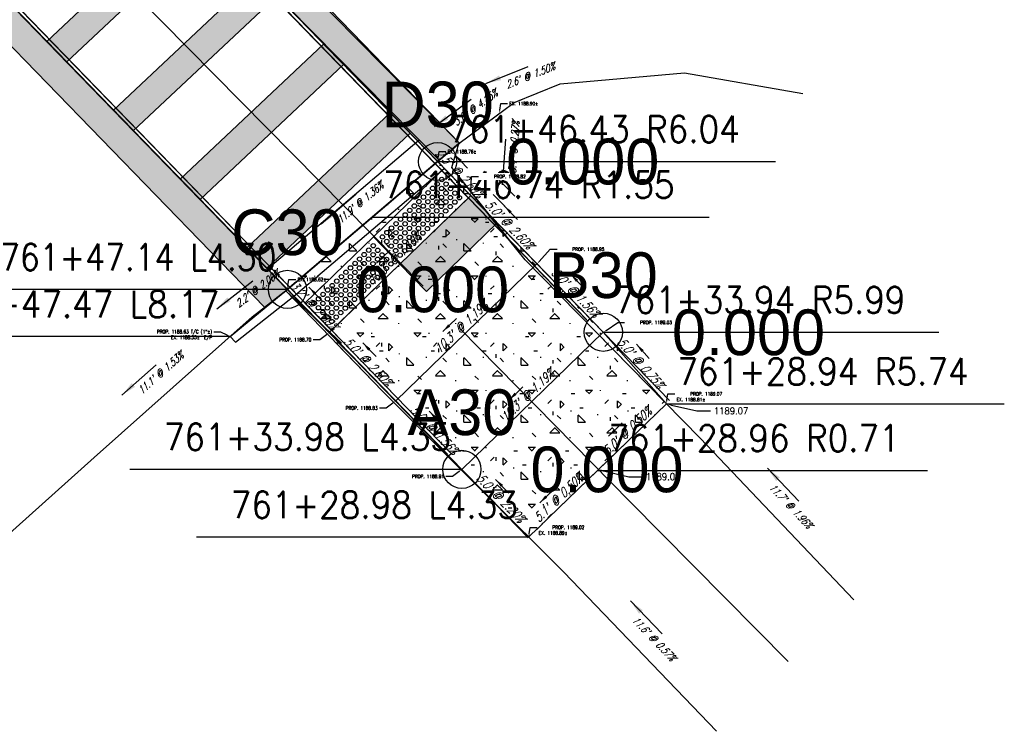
# Model space of a CAD drawing. Extents: x 167754 to 212748, y 396132 to 454338.
# Tile 124 of 150: x 167827 to 167878, y 435569 to 435606. Entities that reach past the tile are written whole.
import ezdxf
from ezdxf import colors
from ezdxf.entities.mleader import LeaderData, LeaderLine
from ezdxf.enums import TextEntityAlignment as Align
from ezdxf.math import Vec2, Vec3

# ---------------------------------------------------------------- set-up
doc = ezdxf.new("R2010")
doc.units = 0
doc.header["$MEASUREMENT"] = 0
doc.layers.get('0').update_dxf_attribs({"linetype": 'CONTINUOUS'})
for name, color, linetype, plot in [('0_3DP_MAT', 181, 'CONTINUOUS', False), ('0_EX. 3DP', 31, 'CONTINUOUS', False), ('0_QUANTITIES_PAVEMENT REMOVED', 130, 'CONTINUOUS', False), ('SC_SCRATCH-4', 4, 'CONTINUOUS', False), ('SC_SCRATCH-5', 5, 'CONTINUOUS', False)]:
    doc.layers.add(name, color=color, linetype=linetype, plot=plot)
for name, color, linetype in [('0_JLD_PR_3DP', 40, 'CONTINUOUS'), ('0_PNTS', 1, 'CONTINUOUS'), ('PM_P_CROSSWALK', 7, 'CONTINUOUS'), ('PM_P_STOP_LINE', 7, 'CONTINUOUS'), ('PNTDESC', 3, 'CONTINUOUS'), ('PNTELEV', 5, 'CONTINUOUS'), ('PNTNO', 7, 'CONTINUOUS'), ('PV_P_CURB', 3, 'CONTINUOUS'), ('PV_P_CURB_RAMP', 3, 'CONTINUOUS'), ('PV_P_CURB_RAMP_DOMES', 7, 'CONTINUOUS'), ('PV_P_CURB_RAMP_HATCH', 3, 'CONTINUOUS'), ('PV_P_GRADE_BREAKS', 3, 'CONTINUOUS'), ('SC_SCRATCH-6', 6, 'CONTINUOUS')]:
    doc.layers.add(name, color=color, linetype=linetype)
doc.styles.add('PTXT', font='TXT')
doc.styles.add('romans', font='romans.shx', dxfattribs={"width": 0.75, "oblique": 22.5})
doc.styles.get("Standard").update_dxf_attribs({"font": 'romans.shx', "width": 0.9})
doc.dimstyles.new('4P', dxfattribs={"dimscale": 4, "dimtxt": 0.14, "dimasz": 0.14, "dimexe": 0.05, "dimexo": 0.05, "dimgap": 0.05, "dimtad": 1, "dimzin": 0, "dimdsep": 46, "dimtxsty": 'romans', "dimcen": 0, "dimdle": 0.1, "dimclrd": 1, "dimclre": 1, "dimclrt": 7, "dimaunit": 1, "dimadec": 4, "dimazin": 0, "dimtfac": 1, "dimtmove": 0, "dimatfit": 2, "dimfxl": 1, "dimtvp": 1, "dimtolj": 1, "dimtzin": 0, "dimarcsym": 0})

# ---------------------------------------------------------------- blocks, each defined once
blk = doc.blocks.new('DOMES_5FT')
for p, q in [((-0.07, 2.499), (-2.069, 2.443)), ((-2.069, 2.443), (-1.929, -2.555)), ((0.07, -2.499), (-0.07, 2.499)), ((-1.929, -2.555), (0.07, -2.499))]:
    blk.add_line(p, q)
for centre in [(-1.725, 2.12), (-1.392, 2.13), (-1.059, 2.139), (-0.727, 2.148), (-0.394, 2.158), (-1.716, 1.788), (-1.706, 1.453), (-1.383, 1.797), (-1.374, 1.462), (-1.05, 1.806), (-1.041, 1.471), (-0.717, 1.816), (-0.708, 1.481), (-0.384, 1.825), (-0.375, 1.49), (-1.697, 1.12), (-1.364, 1.129), (-1.031, 1.138), (-0.698, 1.148), (-0.366, 1.157), (-1.688, 0.787), (-1.678, 0.454), (-1.355, 0.796), (-1.346, 0.463), (-1.022, 0.806), (-1.013, 0.473), (-0.689, 0.815), (-0.68, 0.482), (-0.356, 0.824), (-0.347, 0.491), (-1.669, 0.121), (-1.336, 0.131), (-1.003, 0.14), (-0.67, 0.149), (-0.338, 0.159), (-1.66, -0.212), (-1.65, -0.547), (-1.327, -0.202), (-1.317, -0.537), (-0.994, -0.193), (-0.985, -0.528), (-0.661, -0.184), (-0.652, -0.518), (-0.328, -0.174), (-0.319, -0.509), (-1.641, -0.881), (-1.308, -0.872), (-0.975, -0.863), (-0.642, -0.853), (-0.309, -0.844), (-1.632, -1.214), (-1.622, -1.547), (-1.299, -1.205), (-1.289, -1.538), (-0.966, -1.196), (-0.956, -1.528), (-0.633, -1.186), (-0.624, -1.519), (-0.3, -1.177), (-0.291, -1.51), (-1.613, -1.88), (-1.28, -1.871), (-0.947, -1.861), (-0.614, -1.852), (-0.281, -1.843), (-0.272, -2.175), (-1.604, -2.213), (-1.271, -2.204), (-0.938, -2.194), (-0.605, -2.185)]:
    blk.add_circle(centre, 0.115)
blk = doc.blocks.new('SPT4')
at = {"color": 0, "linetype": 'Continuous'}
blk.add_circle((0, 0), 0.5, dxfattribs=at)
blk = doc.blocks.new('SRVPNO1')
at = {"layer": 'PNTDESC', "style": 'PTXT'}
blk.add_attdef('DESC2', text='', height=1, dxfattribs=at).set_placement((0, -1.75), align=Align.CENTER)
at = {"layer": 'PNTELEV', "style": 'PTXT'}
blk.add_attdef('ELEV2', (1.5, -0.5), '', height=1, dxfattribs=at)
at = {"layer": 'PNTNO', "style": 'PTXT'}
blk.add_attdef('PT#', text='', height=1, dxfattribs=at).set_placement((0, 0.75), align=Align.CENTER)

msp = doc.modelspace()

# ---------------------------------------------------------------- hatches: boundary and pattern name
at = {"layer": 'PM_P_CROSSWALK', "transparency": 33554495}
h = msp.add_hatch(color=256, dxfattribs=at)
h.dxf.hatch_style = 1
h.paths.add_polyline_path([(167828.11, 435604.988), (167829.154, 435603.911), (167836.682, 435611.002), (167835.637, 435612.079)])
h = msp.add_hatch(color=256, dxfattribs=at)
h.dxf.hatch_style = 1
h.paths.add_polyline_path([(167831.61, 435601.378), (167832.654, 435600.301), (167840.182, 435607.391), (167839.138, 435608.468)])
h = msp.add_hatch(color=256, dxfattribs=at)
h.dxf.hatch_style = 1
h.paths.add_polyline_path([(167835.111, 435597.768), (167836.155, 435596.691), (167843.683, 435603.781), (167842.639, 435604.858)])
h = msp.add_hatch(color=256, dxfattribs=at)
h.dxf.hatch_style = 1
h.paths.add_polyline_path([(167838.611, 435594.158), (167839.656, 435593.081), (167847.184, 435600.171), (167846.139, 435601.248)])
at = {"layer": 'PM_P_STOP_LINE', "transparency": 33554495}
h = msp.add_hatch(color=256, dxfattribs=at)
h.dxf.hatch_style = 1
h.paths.add_polyline_path([(167846.644, 435593.301), (167850.356, 435596.9), (167851.745, 435595.461), (167848.036, 435591.865)])

# ---------------------------------------------------------------- linework, layer by layer
at = {"layer": '0_3DP_MAT'}
msp.add_lwpolyline([(167817.841, 435632.026), (167849.774, 435599.655)], dxfattribs=at)
at = {"layer": '0_3DP_MAT', "color": 211}
msp.add_lwpolyline([(167839.688, 435593.048), (167847.65, 435599.829)], dxfattribs=at)
at = {"layer": '0_3DP_MAT', "elevation": 1186.644}
for points in [[(167851.618, 435597.948), (167852.676, 435596.876)], [(167851.545, 435596.954), (167852.142, 435596.35)], [(167843.443, 435589.148), (167844.133, 435588.449)]]:
    msp.add_lwpolyline(points, dxfattribs=at)
at = {"layer": '0_3DP_MAT'}
msp.add_polyline3d([(167853.191, 435594.041, 1188.925), (167853.191, 435594.041, 1188.925)], dxfattribs=at)
at = {"layer": '0_EX. 3DP'}
msp.add_polyline3d([(167855.058, 435602.763, 1188.977), (167861.574, 435603.347, 1189.032), (167867.784, 435602.262, 1189.166)], dxfattribs=at)
at = {"layer": 'PM_P_CROSSWALK'}
for points in [[(167828.11, 435604.988), (167829.154, 435603.911), (167836.682, 435611.002), (167835.637, 435612.079)], [(167831.61, 435601.378), (167832.654, 435600.301), (167840.182, 435607.391), (167839.138, 435608.468)], [(167835.111, 435597.768), (167836.155, 435596.691), (167843.683, 435603.781), (167842.639, 435604.858)], [(167838.611, 435594.158), (167839.656, 435593.081), (167847.184, 435600.171), (167846.139, 435601.248)]]:
    msp.add_lwpolyline(points, close=True, dxfattribs=at)
at = {"layer": 'PM_P_STOP_LINE'}
msp.add_lwpolyline([(167846.644, 435593.301), (167850.356, 435596.9), (167851.745, 435595.461), (167848.036, 435591.865)], close=True, dxfattribs=at)

# ---------------------------------------------------------------- block references
at = {"layer": 'PV_P_CURB_RAMP_DOMES', "rotation": 312.5085466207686}
msp.add_blockref('DOMES_5FT', (167848.439, 435595.041), dxfattribs=at)

# ---------------------------------------------------------------- texts
at = {"layer": '0_3DP_MAT', "style": 'romans', "oblique": 22.5, "width": 0.75}
for s, rotation, p in [("2.6' @ 1.50%", 21.8505, (167853.553, 435603.022)), ("5.4' @ 0.27%", 85.7934, (167852.828, 435599.431, -1185.16)), ("11.9' @ 1.36%", 40.422, (167844.678, 435596.379)), ("2.2' @ 2.00%", 37.8437, (167839.28, 435591.846)), ("11.1' @ 1.53%", 41.7018, (167834.212, 435587.435))]:
    msp.add_text(s, height=0.4, rotation=rotation, dxfattribs=at).set_placement(p, align=Align.CENTER)
at = {"layer": '0_3DP_MAT', "color": 211, "style": 'romans', "oblique": 22.5, "width": 0.75}
for s, rotation, p in [("5.0' @ 2.60%", 314.1172, (167852.211, 435595.216)), ("5.0' @ 2.60%", 314.1172, (167852.211, 435595.216)), ("5.0' @ 2.60%", 314.1172, (167852.211, 435595.216)), ("10.3' @ 1.19%", 44.1172, (167846.533, 435593.416)), ("5.0' @ 1.56%", 314.1172, (167855.691, 435591.627)), ("5.0' @ 1.56%", 314.1172, (167855.691, 435591.627)), ("5.0' @ 1.56%", 314.1172, (167855.691, 435591.627)), ("10.3' @ 1.19%", 44.1172, (167850.013, 435589.826)), ("5.0' @ 2.60%", 314.1172, (167844.787, 435588.018)), ("10.3' @ 1.19%", 44.1172, (167853.494, 435586.236)), ("5.0' @ 1.56%", 314.1172, (167848.268, 435584.429)), ("5.0' @ 0.50%", 44.1172, (167858.733, 435584.352)), ("5.0' @ 2.20%", 314.5207, (167851.761, 435580.852)), ("5.1' @ 0.50%", 44.1172, (167855.119, 435580.848))]:
    msp.add_text(s, height=0.48, rotation=rotation, dxfattribs=at).set_placement(p, align=Align.CENTER)
at = {"layer": '0_EX. 3DP', "style": 'romans', "oblique": 22.5, "width": 0.75}
for s, rotation, p in [("11.7' @ 1.96%", 313.5362, (167867.008, 435580.466)), ("11.6' @ 0.57%", 313.828, (167859.826, 435573.496))]:
    msp.add_text(s, height=0.4, rotation=rotation, dxfattribs=at).set_placement(p, align=Align.CENTER)
at = {"layer": 'SC_SCRATCH-6', "width": 0.9}
for s, p in [('761+46.74 R1.55', (167845.767, 435597.47)), ('761+33.94 R5.99', (167857.887, 435591.42)), ('761+28.94 R5.74', (167861.197, 435587.666))]:
    msp.add_text(s, height=1.4, dxfattribs=at).set_placement(p, align=Align.MIDDLE_LEFT)
for s, p in [('761+47.14 L4.30', (167840.164, 435593.669)), ('761+47.47 L8.17', (167837.165, 435591.202))]:
    msp.add_text(s, height=1.4, dxfattribs=at).set_placement(p, align=Align.MIDDLE_RIGHT)

# ---------------------------------------------------------------- leaders
at = {"layer": '0_3DP_MAT'}
for points in [[(167851.151, 435602.787), (167853.378, 435603.68)], [(167848.462, 435600.528), (167850.389, 435601.959)], [(167852.024, 435597.467, -1185.16), (167852.2, 435599.86, -1185.16)], [(167842.503, 435595.414), (167844.33, 435596.971)], [(167837.035, 435590.959), (167838.93, 435592.431)], [(167832.059, 435586.422), (167833.851, 435588.019)]]:
    msp.add_leader(points, dimstyle='4P', override={"dimscale": 20, "dimtxt": 0.12, "dimasz": 0.04, "dimdec": 2}, dxfattribs=at)
at = {"layer": '0_3DP_MAT', "color": 211}
for points in [[(167852.121, 435596.359), (167852.818, 435595.641)], [(167852.121, 435596.359), (167852.818, 435595.641)], [(167852.121, 435596.359), (167852.818, 435595.641)], [(167845.408, 435593.344), (167846.125, 435594.04)], [(167855.602, 435592.769), (167856.298, 435592.051)], [(167855.602, 435592.769), (167856.298, 435592.051)], [(167855.602, 435592.769), (167856.298, 435592.051)], [(167848.888, 435589.754), (167849.606, 435590.45)], [(167844.698, 435589.161), (167845.394, 435588.443)], [(167859.057, 435589.095), (167859.718, 435588.345)], [(167852.369, 435586.164), (167853.087, 435586.86)], [(167848.179, 435585.571), (167848.875, 435584.854)], [(167857.591, 435584.263), (167858.308, 435584.959)], [(167851.663, 435581.994), (167852.364, 435581.281)], [(167853.977, 435580.759), (167854.695, 435581.455)]]:
    msp.add_leader(points, dimstyle='4P', override={"dimscale": 20, "dimtxt": 0.12, "dimasz": 0.024, "dimdec": 2}, dxfattribs=at)
at = {"layer": '0_3DP_MAT'}
ml = msp.add_multileader_mtext('Standard', dxfattribs=at)
ml.set_content('EX. 1188.90±', color=256)
ml.set_leader_properties()
ml.build(insert=Vec2(0, 0))
ml.multileader.update_dxf_attribs({"dogleg_length": 0.36, "arrow_head_size": 0.18})
ctx = ml.context
ctx.base_point, ctx.char_height, ctx.arrow_head_size, ctx.landing_gap_size, ctx.plane_origin = Vec3(167852.297, 435601.732, -3.555), 0.18, 0.18, 0.09, Vec3(167835.653, 435610.997, -3.555)
notes = []
notes.append((ctx, [(0, (1, 1, 0), (167851.937, 435601.732, -3.555), (1, 0), 0.36, [(0, [(167851.858, 435601.212, -3.555)], 0, [])])]))
ctx.mtext.insert, ctx.mtext.flow_direction = Vec3(167852.387, 435601.822, -3.555), 5
ctx.mtext.has_bg_fill, ctx.mtext.bg_color, ctx.mtext.bg_scale_factor, ctx.mtext.bg_transparency, ctx.mtext.use_window_bg_color = 1, -1027028792, 1.5, 0, 1
ml = msp.add_multileader_mtext('Standard', dxfattribs=at)
ml.set_content('^IPROP. 1189.07\\PEX. 1188.81±', color=256)
ml.set_leader_properties()
ml.build(insert=Vec2(0, 0))
ml.multileader.update_dxf_attribs({"dogleg_length": 0.36, "arrow_head_size": 0.18})
ctx = ml.context
ctx.base_point, ctx.char_height, ctx.arrow_head_size, ctx.landing_gap_size, ctx.plane_origin = Vec3(167861.066, 435586.486), 0.18, 0.18, 0.09, Vec3(167844.422, 435595.752)
notes.append((ctx, [(0, (1, 1, 0), (167860.706, 435586.486), (1, 0), 0.36, [(0, [(167860.627, 435585.966)], 0, [])])]))
ctx.mtext.insert, ctx.mtext.flow_direction = Vec3(167861.156, 435586.576), 5
ctx.mtext.has_bg_fill, ctx.mtext.bg_color, ctx.mtext.bg_scale_factor, ctx.mtext.bg_transparency, ctx.mtext.use_window_bg_color = 1, -1027028792, 1.5, 0, 1
at = {"layer": '0_EX. 3DP'}
for points in [[(167865.927, 435582.586), (167867.58, 435580.846)], [(167858.734, 435575.611), (167860.396, 435573.879)]]:
    msp.add_leader(points, dimstyle='4P', override={"dimscale": 20, "dimtxt": 0.12, "dimasz": 0.04, "dimdec": 2}, dxfattribs=at)
at = {"layer": 'SC_SCRATCH-5'}
ml = msp.add_multileader_mtext('Standard', dxfattribs=at)
ml.set_content('1189.05', color=256)
ml.set_leader_properties()
ml.build(insert=Vec2(0, 0))
ml.multileader.update_dxf_attribs({"text_right_attachment_type": 6, "dogleg_length": 0.36, "arrow_head_size": 0.28, "scale": 2})
ctx = ml.context
ctx.base_point, ctx.scale, ctx.char_height, ctx.arrow_head_size, ctx.landing_gap_size, ctx.plane_origin = Vec3(167859.374, 435582.136, 1189.046), 2, 0.36, 0.28, 0.18, Vec3(167857.062, 435582.509, 1189.046)
ctx.right_attachment = 6
notes.append((ctx, [(0, (1, 1, 0), (167858.654, 435582.136, 1189.046), (1, 0), 0.72, [(0, [(167857.062, 435582.509, 1189.046)], 0, [])])]))
ctx.mtext.insert, ctx.mtext.flow_direction = Vec3(167859.554, 435582.316, 1189.046), 5
at = {"layer": 'SC_SCRATCH-6', "has_arrowhead": 0}
for points in [[(167845.197, 435595.77), (167845.207, 435595.77), (167862.867, 435595.77)], [(167857.013, 435582.462), (167857.023, 435582.462), (167874.323, 435582.462)]]:
    msp.add_leader(points, dimstyle='4P', override={"dimscale": 20, "dimasz": 0.1}, dxfattribs=at)
for ctx, leaders in notes:
    for number, flags, end, landing, length, lines in leaders:
        leader = LeaderData()
        leader.index, (leader.has_last_leader_line, leader.has_dogleg_vector, leader.attachment_direction) = number, flags
        leader.last_leader_point, leader.dogleg_vector, leader.dogleg_length = Vec3(end), Vec3(landing), length
        for number, points, colour, breaks in lines:
            line = LeaderLine()
            line.index, line.vertices, line.color, line.breaks = number, Vec3.list(points), colors.encode_raw_color(colour), breaks
            leader.lines.append(line)
        ctx.leaders.append(leader)

# ---------------------------------------------------------------- next in the draw order: linework, layer by layer
at = {"layer": '0_EX. 3DP'}
for points in [[(167819.499, 435573.182, 1188.239), (167830.606, 435583.15, 1188.407), (167838.883, 435590.525, 1188.577), (167840.658, 435591.904, 1188.622), (167849.736, 435599.636, 1188.784), (167852.644, 435601.795, 1188.938), (167855.058, 435602.763, 1188.977)], [(167870.461, 435575.671, 1189.089), (167862.396, 435584.159, 1188.859), (167853.22, 435593.534, 1188.613), (167849.359, 435598.371, 1188.715)]]:
    msp.add_polyline3d(points, dxfattribs=at)
at = {"layer": '0_JLD_PR_3DP'}
msp.add_polyline3d([(167857.062, 435582.509, 1189.046), (167860.627, 435585.966, 1189.07)], dxfattribs=at)

# ---------------------------------------------------------------- next in the draw order: texts
at = {"layer": '0_3DP_MAT', "style": 'romans', "oblique": 22.5, "width": 0.75}
msp.add_text("3.6' @ 4.25%", height=0.4, rotation=36.5915, dxfattribs=at).set_placement((167850.713, 435601.358), align=Align.CENTER)
at = {"layer": 'SC_SCRATCH-6', "width": 0.9}
for s, p in [('761+46.43 R6.04', (167849.192, 435600.387)), ('761+28.96 R0.71', (167857.583, 435584.162))]:
    msp.add_text(s, height=1.4, dxfattribs=at).set_placement(p, align=Align.MIDDLE_LEFT)

# ---------------------------------------------------------------- next in the draw order: leaders
at = {"layer": 'SC_SCRATCH-5'}
ml = msp.add_multileader_mtext('Standard', dxfattribs=at)
ml.set_content('1189.07', color=256)
ml.set_leader_properties()
ml.build(insert=Vec2(0, 0))
ml.multileader.update_dxf_attribs({"text_right_attachment_type": 6, "dogleg_length": 0.36, "arrow_head_size": 0.28, "scale": 2})
ctx = ml.context
ctx.base_point, ctx.scale, ctx.char_height, ctx.arrow_head_size, ctx.landing_gap_size, ctx.plane_origin = Vec3(167862.939, 435585.593, 1188.94), 2, 0.36, 0.28, 0.18, Vec3(167860.627, 435585.966, 1188.94)
ctx.right_attachment = 6
notes = []
notes.append((ctx, [(0, (1, 1, 0), (167862.219, 435585.593, 1188.94), (1, 0), 0.72, [(0, [(167860.627, 435585.966, 1188.94)], 0, [])])]))
ctx.mtext.insert, ctx.mtext.flow_direction = Vec3(167863.119, 435585.773, 1188.94), 5
at = {"layer": 'SC_SCRATCH-6', "has_arrowhead": 0}
msp.add_leader([(167860.627, 435585.966), (167860.637, 435585.966), (167878.357, 435585.966)], dimstyle='4P', override={"dimscale": 20, "dimasz": 0.1}, dxfattribs=at)
for ctx, leaders in notes:
    for number, flags, end, landing, length, lines in leaders:
        leader = LeaderData()
        leader.index, (leader.has_last_leader_line, leader.has_dogleg_vector, leader.attachment_direction) = number, flags
        leader.last_leader_point, leader.dogleg_vector, leader.dogleg_length = Vec3(end), Vec3(landing), length
        for number, points, colour, breaks in lines:
            line = LeaderLine()
            line.index, line.vertices, line.color, line.breaks = number, Vec3.list(points), colors.encode_raw_color(colour), breaks
            leader.lines.append(line)
        ctx.leaders.append(leader)

# ---------------------------------------------------------------- next in the draw order: leaders
at = {"layer": '0_3DP_MAT'}
ml = msp.add_multileader_mtext('Standard', dxfattribs=at)
ml.set_content('EX. 1188.76±', color=256)
ml.set_leader_properties()
ml.build(insert=Vec2(0, 0))
ml.multileader.update_dxf_attribs({"dogleg_length": 0.36, "arrow_head_size": 0.18})
ctx = ml.context
ctx.base_point, ctx.char_height, ctx.arrow_head_size, ctx.landing_gap_size, ctx.plane_origin = Vec3(167849.061, 435599.208, 1185.16), 0.18, 0.18, 0.09, Vec3(167832.417, 435608.473, 1185.16)
notes = []
notes.append((ctx, [(0, (1, 1, 0), (167848.701, 435599.208, 1185.16), (1, 0), 0.36, [(0, [(167848.622, 435598.687, 1185.16)], 0, [])])]))
ctx.mtext.insert, ctx.mtext.flow_direction = Vec3(167849.151, 435599.298, 1185.16), 5
ctx.mtext.has_bg_fill, ctx.mtext.bg_color, ctx.mtext.bg_scale_factor, ctx.mtext.bg_transparency, ctx.mtext.use_window_bg_color = 1, -1027028792, 1.5, 0, 1
ml = msp.add_multileader_mtext('Standard', dxfattribs=at)
ml.set_content('EX. 1188.62±', color=256)
ml.set_leader_properties()
ml.build(insert=Vec2(0, 0))
ml.multileader.update_dxf_attribs({"dogleg_length": 0.36, "arrow_head_size": 0.18})
ctx = ml.context
ctx.base_point, ctx.char_height, ctx.arrow_head_size, ctx.landing_gap_size, ctx.plane_origin = Vec3(167841.18, 435592.495, 2377.338), 0.18, 0.18, 0.09, Vec3(167824.536, 435601.76, 2377.338)
notes.append((ctx, [(0, (1, 1, 0), (167840.82, 435592.495, 2377.338), (1, 0), 0.36, [(0, [(167840.741, 435591.975, 2377.338)], 0, [])])]))
ctx.mtext.insert, ctx.mtext.flow_direction = Vec3(167841.27, 435592.585, 2377.338), 5
ctx.mtext.has_bg_fill, ctx.mtext.bg_color, ctx.mtext.bg_scale_factor, ctx.mtext.bg_transparency, ctx.mtext.use_window_bg_color = 1, -1027028792, 1.5, 0, 1
ml = msp.add_multileader_mtext('Standard', dxfattribs=at)
ml.set_content('^IPROP. 1188.63 T/C (1"±)\\PEX. 1188.55±  E/P', color=256)
ml.set_leader_properties()
ml.build(insert=Vec2(0, 0))
ml.multileader.update_dxf_attribs({"dogleg_length": 0.36, "arrow_head_size": 0.18})
ctx = ml.context
ctx.base_point, ctx.char_height, ctx.arrow_head_size, ctx.landing_gap_size, ctx.plane_origin = Vec3(167833.408, 435589.724), 0.18, 0.18, 0.09, Vec3(167821.529, 435599.287)
ctx.text_align_type = 2
notes.append((ctx, [(1, (1, 1, 0), (167837.242, 435589.724), (-1, 0), 0.36, [(0, [(167837.735, 435589.502)], 0, [])])]))
ctx.mtext.insert, ctx.mtext.alignment, ctx.mtext.flow_direction = Vec3(167836.792, 435589.844), 3, 5
ctx.mtext.has_bg_fill, ctx.mtext.bg_color, ctx.mtext.bg_scale_factor, ctx.mtext.bg_transparency, ctx.mtext.use_window_bg_color = 1, -1027028792, 1.5, 0, 1
for ctx, leaders in notes:
    for number, flags, end, landing, length, lines in leaders:
        leader = LeaderData()
        leader.index, (leader.has_last_leader_line, leader.has_dogleg_vector, leader.attachment_direction) = number, flags
        leader.last_leader_point, leader.dogleg_vector, leader.dogleg_length = Vec3(end), Vec3(landing), length
        for number, points, colour, breaks in lines:
            line = LeaderLine()
            line.index, line.vertices, line.color, line.breaks = number, Vec3.list(points), colors.encode_raw_color(colour), breaks
            leader.lines.append(line)
        ctx.leaders.append(leader)

# ---------------------------------------------------------------- next in the draw order: hatches: boundary and pattern name
at = {"layer": 'PM_P_CROSSWALK', "transparency": 33554495}
h = msp.add_hatch(color=256, dxfattribs=at)
h.dxf.hatch_style = 1
h.paths.add_polyline_path([(167848.622, 435598.687), (167849.768, 435599.66), (167818.157, 435632.261), (167817.088, 435631.208)])
h = msp.add_hatch(color=256, dxfattribs=at)
h.dxf.hatch_style = 1
h.paths.add_polyline_path([(167808.155, 435623.413), (167839.543, 435591.04), (167840.734, 435591.969), (167809.287, 435624.4)])

# ---------------------------------------------------------------- next in the draw order: linework, layer by layer
at = {"layer": '0_3DP_MAT', "elevation": 1186.644}
for points in [[(167808.146, 435632.405), (167847.87, 435592.136)], [(167816.857, 435631.05), (167848.709, 435598.761)]]:
    msp.add_lwpolyline(points, dxfattribs=at)
at = {"layer": '0_3DP_MAT', "color": 211}
msp.add_lwpolyline([(167840.734, 435591.969), (167848.622, 435598.687)], dxfattribs=at)
at = {"layer": '0_3DP_MAT'}
msp.add_lwpolyline([(167838.009, 435589.194), (167837.735, 435589.502)], dxfattribs=at)
at = {"layer": '0_3DP_MAT', "color": 211}
msp.add_polyline3d([(167848.622, 435598.687, 1188.76), (167850.356, 435596.9, 1188.825)], dxfattribs=at)
at = {"layer": '0_EX. 3DP'}
msp.add_polyline3d([(167840.658, 435591.904, 1188.622), (167845.727, 435586.621, 1188.676), (167855.239, 435577.12, 1188.939), (167863.259, 435568.765, 1189.005)], dxfattribs=at)
at = {"layer": '0_PNTS'}
for p in [(167848.622, 435598.687), (167840.741, 435591.975)]:
    msp.add_point(p, dxfattribs=at)
at = {"layer": 'PM_P_CROSSWALK'}
for points in [[(167848.622, 435598.687), (167849.768, 435599.66), (167818.157, 435632.261), (167817.088, 435631.208), (167848.622, 435598.687)], [(167808.155, 435623.413), (167839.543, 435591.04), (167840.734, 435591.969), (167809.287, 435624.4), (167808.155, 435623.413)]]:
    msp.add_lwpolyline(points, dxfattribs=at)
at = {"layer": 'PV_P_CURB'}
msp.add_lwpolyline([(167838.009, 435589.194), (167837.735, 435589.502)], dxfattribs=at)
at = {"layer": 'PV_P_CURB_RAMP', "elevation": 1188.62}
msp.add_lwpolyline([(167841.168, 435591.682), (167848.971, 435598.328)], dxfattribs=at)

# ---------------------------------------------------------------- next in the draw order: block references
at = {"layer": '0_PNTS', "xscale": 2, "yscale": 2, "zscale": 2}
for p in [(167848.622, 435598.687), (167840.741, 435591.975)]:
    msp.add_blockref('SPT4', p, dxfattribs=at)
at = {"layer": '0_PNTS', "xscale": 2.4, "yscale": 2.4, "zscale": 2.4}
msp.add_blockref('SRVPNO1', (167840.741, 435591.975), dxfattribs=at).add_auto_attribs({'PT#': 'C30', 'ELEV2': '0.000'})

# ---------------------------------------------------------------- next in the draw order: leaders
at = {"layer": '0_3DP_MAT', "color": 211}
for points in [[(167849.502, 435599.061), (167850.198, 435598.343)], [(167841.866, 435592.092), (167842.56, 435591.372)]]:
    msp.add_leader(points, dimstyle='4P', override={"dimscale": 20, "dimtxt": 0.12, "dimasz": 0.024, "dimdec": 2}, dxfattribs=at)
at = {"layer": 'SC_SCRATCH-6', "has_arrowhead": 0}
for points in [[(167848.622, 435598.687), (167848.632, 435598.687), (167866.352, 435598.687)], [(167840.734, 435591.969), (167840.724, 435591.969), (167823.304, 435591.969)], [(167837.735, 435589.502), (167837.725, 435589.502), (167820.305, 435589.502)]]:
    msp.add_leader(points, dimstyle='4P', override={"dimscale": 20, "dimasz": 0.1}, dxfattribs=at)

# ---------------------------------------------------------------- next in the draw order: leaders
at = {"layer": '0_3DP_MAT'}
ml = msp.add_multileader_mtext('Standard', dxfattribs=at)
ml.set_content('^IPROP. 1189.02\\PEX. 1188.89±', color=256)
ml.set_leader_properties()
ml.build(insert=Vec2(0, 0))
ml.multileader.update_dxf_attribs({"dogleg_length": 0.36, "arrow_head_size": 0.18})
ctx = ml.context
ctx.base_point, ctx.char_height, ctx.arrow_head_size, ctx.landing_gap_size, ctx.plane_origin = Vec3(167853.838, 435579.478), 0.18, 0.18, 0.09, Vec3(167837.194, 435588.743)
notes = []
notes.append((ctx, [(0, (1, 1, 0), (167853.478, 435579.478), (1, 0), 0.36, [(0, [(167853.399, 435578.957)], 0, [])])]))
ctx.mtext.insert, ctx.mtext.flow_direction = Vec3(167853.928, 435579.568), 5
ctx.mtext.has_bg_fill, ctx.mtext.bg_color, ctx.mtext.bg_scale_factor, ctx.mtext.bg_transparency, ctx.mtext.use_window_bg_color = 1, -1027028792, 1.5, 0, 1
for ctx, leaders in notes:
    for number, flags, end, landing, length, lines in leaders:
        leader = LeaderData()
        leader.index, (leader.has_last_leader_line, leader.has_dogleg_vector, leader.attachment_direction) = number, flags
        leader.last_leader_point, leader.dogleg_vector, leader.dogleg_length = Vec3(end), Vec3(landing), length
        for number, points, colour, breaks in lines:
            line = LeaderLine()
            line.index, line.vertices, line.color, line.breaks = number, Vec3.list(points), colors.encode_raw_color(colour), breaks
            leader.lines.append(line)
        ctx.leaders.append(leader)

# ---------------------------------------------------------------- next in the draw order: hatches: boundary and pattern name
at = {"layer": 'PV_P_CURB_RAMP_HATCH', "transparency": 33554495}
h = msp.add_hatch(dxfattribs=at)
h.set_pattern_fill('CONCRE', color=256, scale=3, pattern_type=2)
h.set_pattern_definition([(0, (0, 0), (3, 3), [0.375, -2.625]), (90, (0, 0), (-3, 3), [0.375, -2.625]), (135, (0.375, 0), (-2.999999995, 2e-16), [0.5303301, -3.7123107]), (0, (0.375, 1.6875), (3, 3), [0.375, -2.625]), (45, (0.5625, 1.5), (0, 2.999999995), [0.2651649, -3.9774756]), (135, (0.5625, 1.5), (-2.999999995, 2e-16), [0.2651649, -3.9774756]), (0, (1.5, 2.4375), (3, 3), [0.5303301, -2.4696699]), (45, (1.5, 2.4375), (0, 2.999999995), [0.375, -3.8676408]), (135, (2.0303, 2.4375), (-2.999999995, 2e-16), [0.375, -3.8676408]), (90, (2.0625, 0.75), (-3, 3), [0.375, -2.625]), (45, (2.0625, 0.75), (0, 2.999999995), [0.2651649, -3.9774756]), (135, (2.25, 0.9375), (-2.999999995, 2e-16), [0.2651649, -3.9774756]), (0, (0.375, 0.75), (3, 3), [0.1875, -2.5125]), (0, (2.625, 1.5), (3, 3), [0.1875, -2.5125]), (90, (1.6875, 1.875), (-3, 3), [0.1875, -2.5125]), (135, (2.0625, 0.1875), (-2.999999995, 2e-16), [0.2651649, -3.9774756]), (135, (0.75, 2.25), (-2.999999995, 2e-16), [0.2651649, -3.9774756]), (45, (1.4062, 0.9844), (0, 2.999999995), [0.2651649, -3.9774756]), (90, (1.0312, 0.375), (-3, 3), [0.046875, -2.953125]), (90, (1.172, 1.6406), (-3, 3), [0.046875, -2.953125]), (90, (2.578, 2.1562), (-3, 3), [0.046875, -2.953125]), (90, (2.625, 0.5625), (-3, 3), [0.046875, -2.953125])])
h.paths.add_polyline_path([(167848.622, 435598.687), (167840.733, 435591.97), (167849.894, 435582.522), (167853.399, 435578.957), (167860.627, 435585.966), (167857.317, 435589.72)])

# ---------------------------------------------------------------- next in the draw order: linework, layer by layer
at = {"layer": '0_EX. 3DP'}
msp.add_polyline3d([(167867.013, 435572.428, 1189.069), (167858.729, 435580.809, 1188.934), (167849.811, 435589.903, 1188.705)], dxfattribs=at)
at = {"layer": '0_JLD_PR_3DP'}
msp.add_polyline3d([(167853.399, 435578.957, 1189.02), (167857.062, 435582.509, 1189.046)], dxfattribs=at)
at = {"layer": 'PV_P_CURB_RAMP'}
msp.add_lwpolyline([(167848.622, 435598.687), (167840.733, 435591.97), (167849.894, 435582.522), (167853.399, 435578.957), (167860.627, 435585.966), (167857.317, 435589.72)], close=True, dxfattribs=at)

# ---------------------------------------------------------------- next in the draw order: leaders
at = {"layer": 'SC_SCRATCH-6', "has_arrowhead": 0}
msp.add_leader([(167853.399, 435578.957), (167853.389, 435578.958), (167835.969, 435578.958)], dimstyle='4P', override={"dimscale": 20, "dimasz": 0.1}, dxfattribs=at)

# ---------------------------------------------------------------- next in the draw order: leaders
at = {"layer": '0_3DP_MAT'}
ml = msp.add_multileader_mtext('Standard', dxfattribs=at)
ml.set_content('^IPROP. 1188.95', color=256)
ml.set_leader_properties()
ml.build(insert=Vec2(0, 0))
ml.multileader.update_dxf_attribs({"dogleg_length": 0.36, "arrow_head_size": 0.18})
ctx = ml.context
ctx.base_point, ctx.char_height, ctx.arrow_head_size, ctx.landing_gap_size, ctx.plane_origin = Vec3(167854.887, 435594.083, -0.21), 0.18, 0.18, 0.09, Vec3(167837.631, 435603.096, -0.21)
notes = []
notes.append((ctx, [(0, (1, 1, 0), (167854.527, 435594.083, -0.21), (1, 0), 0.36, [(0, [(167853.836, 435593.31, -0.21)], 0, [])])]))
ctx.mtext.insert, ctx.mtext.flow_direction = Vec3(167854.977, 435594.173, -0.21), 5
ctx.mtext.has_bg_fill, ctx.mtext.bg_color, ctx.mtext.bg_scale_factor, ctx.mtext.bg_transparency, ctx.mtext.use_window_bg_color = 1, -1027028792, 1.5, 0, 1
ml = msp.add_multileader_mtext('Standard', dxfattribs=at)
ml.set_content('^IPROP. 1189.03', color=256)
ml.set_leader_properties()
ml.build(insert=Vec2(0, 0))
ml.multileader.update_dxf_attribs({"dogleg_length": 0.36, "arrow_head_size": 0.18})
ctx = ml.context
ctx.base_point, ctx.char_height, ctx.arrow_head_size, ctx.landing_gap_size, ctx.plane_origin = Vec3(167858.436, 435590.238, 1188.412), 0.18, 0.18, 0.09, Vec3(167840.421, 435600.218, 1188.412)
notes.append((ctx, [(0, (1, 1, 0), (167858.076, 435590.238, 1188.412), (1, 0), 0.36, [(0, [(167857.317, 435589.72, 1188.412)], 0, [])])]))
ctx.mtext.insert, ctx.mtext.flow_direction = Vec3(167858.526, 435590.328, 1188.412), 5
ctx.mtext.has_bg_fill, ctx.mtext.bg_color, ctx.mtext.bg_scale_factor, ctx.mtext.bg_transparency, ctx.mtext.use_window_bg_color = 1, -1027028792, 1.5, 0, 1
ml = msp.add_multileader_mtext('Standard', dxfattribs=at)
ml.set_content('^IPROP. 1188.70', color=256)
ml.set_leader_properties()
ml.build(insert=Vec2(0, 0))
ml.multileader.update_dxf_attribs({"dogleg_length": 0.36, "arrow_head_size": 0.18})
ctx = ml.context
ctx.base_point, ctx.char_height, ctx.arrow_head_size, ctx.landing_gap_size, ctx.plane_origin = Vec3(167840.061, 435589.332, 1188.702), 0.18, 0.18, 0.09, Vec3(167826.727, 435599.487, 1188.702)
ctx.text_align_type = 2
notes.append((ctx, [(1, (1, 1, 0), (167842.444, 435589.332, 1188.702), (-1, 0), 0.36, [(0, [(167842.932, 435589.702, 1188.702)], 0, [])])]))
ctx.mtext.insert, ctx.mtext.alignment, ctx.mtext.flow_direction = Vec3(167841.994, 435589.422, 1188.702), 3, 5
ctx.mtext.has_bg_fill, ctx.mtext.bg_color, ctx.mtext.bg_scale_factor, ctx.mtext.bg_transparency, ctx.mtext.use_window_bg_color = 1, -1027028792, 1.5, 0, 1
ml = msp.add_multileader_mtext('Standard', dxfattribs=at)
ml.set_content('^IPROP. 1188.83', color=256)
ml.set_leader_properties()
ml.build(insert=Vec2(0, 0))
ml.multileader.update_dxf_attribs({"dogleg_length": 0.36, "arrow_head_size": 0.18})
ctx = ml.context
ctx.base_point, ctx.char_height, ctx.arrow_head_size, ctx.landing_gap_size, ctx.plane_origin = Vec3(167843.541, 435585.743), 0.18, 0.18, 0.09, Vec3(167830.208, 435595.898)
ctx.text_align_type = 2
notes.append((ctx, [(1, (1, 1, 0), (167845.925, 435585.743), (-1, 0), 0.36, [(0, [(167846.413, 435586.112)], 0, [])])]))
ctx.mtext.insert, ctx.mtext.alignment, ctx.mtext.flow_direction = Vec3(167845.475, 435585.833), 3, 5
ctx.mtext.has_bg_fill, ctx.mtext.bg_color, ctx.mtext.bg_scale_factor, ctx.mtext.bg_transparency, ctx.mtext.use_window_bg_color = 1, -1027028792, 1.5, 0, 1
ml = msp.add_multileader_mtext('Standard', dxfattribs=at)
ml.set_content('^IPROP. 1188.91', color=256)
ml.set_leader_properties()
ml.build(insert=Vec2(0, 0))
ml.multileader.update_dxf_attribs({"dogleg_length": 0.36, "arrow_head_size": 0.18})
ctx = ml.context
ctx.base_point, ctx.char_height, ctx.arrow_head_size, ctx.landing_gap_size, ctx.plane_origin = Vec3(167847.068, 435582.153), 0.18, 0.18, 0.09, Vec3(167833.688, 435592.308)
ctx.text_align_type = 2
notes.append((ctx, [(1, (1, 1, 0), (167849.406, 435582.153), (-1, 0), 0.36, [(0, [(167849.894, 435582.522)], 0, [])])]))
ctx.mtext.insert, ctx.mtext.alignment, ctx.mtext.flow_direction = Vec3(167848.956, 435582.243), 3, 5
ctx.mtext.has_bg_fill, ctx.mtext.bg_color, ctx.mtext.bg_scale_factor, ctx.mtext.bg_transparency, ctx.mtext.use_window_bg_color = 1, -1027028792, 1.5, 0, 1
for ctx, leaders in notes:
    for number, flags, end, landing, length, lines in leaders:
        leader = LeaderData()
        leader.index, (leader.has_last_leader_line, leader.has_dogleg_vector, leader.attachment_direction) = number, flags
        leader.last_leader_point, leader.dogleg_vector, leader.dogleg_length = Vec3(end), Vec3(landing), length
        for number, points, colour, breaks in lines:
            line = LeaderLine()
            line.index, line.vertices, line.color, line.breaks = number, Vec3.list(points), colors.encode_raw_color(colour), breaks
            leader.lines.append(line)
        ctx.leaders.append(leader)

# ---------------------------------------------------------------- next in the draw order: linework, layer by layer
at = {"layer": '0_3DP_MAT', "color": 211}
for points in [[(167842.932, 435589.702, 1188.702), (167850.356, 435596.9, 1188.825)], [(167850.356, 435596.9, 1188.825), (167853.836, 435593.31, 1188.955), (167857.317, 435589.72, 1189.033), (167860.627, 435585.966, 1189.07)], [(167846.413, 435586.112, 1188.832), (167853.836, 435593.31, 1188.955)], [(167840.741, 435591.975, 1188.62), (167842.932, 435589.702, 1188.702), (167846.413, 435586.112, 1188.832)], [(167849.894, 435582.522, 1188.91), (167857.317, 435589.72, 1189.033)], [(167846.413, 435586.112, 1188.832), (167849.894, 435582.522, 1188.91), (167853.399, 435578.957, 1189.02)]]:
    msp.add_polyline3d(points, dxfattribs=at)
at = {"layer": '0_PNTS'}
for p in [(167857.317, 435589.72), (167849.894, 435582.522)]:
    msp.add_point(p, dxfattribs=at)
at = {"layer": '0_QUANTITIES_PAVEMENT REMOVED'}
msp.add_lwpolyline([(167843.304, 435589.146), (167845.727, 435586.621), (167853.399, 435578.957), (167860.627, 435585.966), (167853.22, 435593.534), (167851.392, 435595.792), (167849.359, 435598.371), (167849.736, 435599.636), (167840.658, 435591.904), (167843.586, 435589.143)], close=True, dxfattribs=at)
at = {"layer": 'PV_P_CURB'}
msp.add_lwpolyline([(167838.009, 435589.194), (167841.168, 435591.682)], dxfattribs=at)
at = {"layer": 'PV_P_CURB_RAMP'}
msp.add_lwpolyline([(167837.735, 435589.502), (167840.823, 435592.044)], dxfattribs=at)
at = {"layer": 'PV_P_GRADE_BREAKS'}
msp.add_lwpolyline([(167853.836, 435593.31), (167846.413, 435586.112)], dxfattribs=at)
at = {"layer": 'PV_P_GRADE_BREAKS', "elevation": 1188.85}
msp.add_lwpolyline([(167849.894, 435582.522), (167857.317, 435589.72)], dxfattribs=at)
at = {"layer": 'SC_SCRATCH-4'}
for points in [[(167856.504, 435590.314), (167807.302, 435641.056)], [(167860.797, 435586.131), (167807.424, 435641.175)], [(167853.374, 435578.933), (167799.565, 435634.426)], [(167849.325, 435583.353), (167800.123, 435634.095)]]:
    msp.add_lwpolyline(points, dxfattribs=at)
at = {"layer": 'SC_SCRATCH-6'}
for points in [[(167806.887, 435641.521), (167856.438, 435590.394)], [(167807.009, 435641.639), (167856.56, 435590.512)], [(167799.584, 435634.443), (167849.135, 435583.316)], [(167799.706, 435634.561), (167849.257, 435583.434)]]:
    msp.add_lwpolyline(points, dxfattribs=at)

# ---------------------------------------------------------------- next in the draw order: block references
at = {"layer": '0_PNTS', "xscale": 2.4, "yscale": 2.4, "zscale": 2.4}
for p, values in [((167857.317, 435589.72), {'PT#': 'B30', 'ELEV2': '0.000'}), ((167849.894, 435582.522), {'PT#': 'A30', 'ELEV2': '0.000'})]:
    msp.add_blockref('SRVPNO1', p, dxfattribs=at).add_auto_attribs(values)
at = {"layer": '0_PNTS', "xscale": 2, "yscale": 2, "zscale": 2}
for p in [(167857.317, 435589.72), (167849.894, 435582.522)]:
    msp.add_blockref('SPT4', p, dxfattribs=at)
at = {"layer": 'PV_P_CURB_RAMP_DOMES', "rotation": 312.5085466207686}
msp.add_blockref('DOMES_5FT', (167844.849, 435591.56), dxfattribs=at)

# ---------------------------------------------------------------- next in the draw order: texts
at = {"layer": '0_3DP_MAT', "color": 211, "style": 'romans', "oblique": 22.5, "width": 0.75}
for s, rotation, p in [("3.2' @ 2.60%", 313.9465, (167841.952, 435590.949)), ("5.0' @ 0.75%", 311.4048, (167859.092, 435587.949))]:
    msp.add_text(s, height=0.48, rotation=rotation, dxfattribs=at).set_placement(p, align=Align.CENTER)
at = {"layer": 'SC_SCRATCH-6', "width": 0.9}
for s, p in [('761+33.98 L4.35', (167849.324, 435584.223)), ('761+28.98 L4.33', (167852.829, 435580.658))]:
    msp.add_text(s, height=1.4, dxfattribs=at).set_placement(p, align=Align.MIDDLE_RIGHT)

# ---------------------------------------------------------------- next in the draw order: leaders
at = {"layer": 'SC_SCRATCH-6', "has_arrowhead": 0}
for points in [[(167857.317, 435589.72), (167857.327, 435589.72), (167874.927, 435589.72)], [(167849.894, 435582.522), (167849.884, 435582.523), (167832.464, 435582.523)]]:
    msp.add_leader(points, dimstyle='4P', override={"dimscale": 20, "dimasz": 0.1}, dxfattribs=at)

# ---------------------------------------------------------------- next in the draw order: leaders
at = {"layer": '0_3DP_MAT'}
ml = msp.add_multileader_mtext('Standard', dxfattribs=at)
ml.set_content('^IPROP. 1188.82', color=256)
ml.set_leader_properties()
ml.build(insert=Vec2(0, 0))
ml.multileader.update_dxf_attribs({"dogleg_length": 0.36, "arrow_head_size": 0.18})
ctx = ml.context
ctx.base_point, ctx.char_height, ctx.arrow_head_size, ctx.landing_gap_size, ctx.plane_origin = Vec3(167850.76, 435597.905), 0.18, 0.18, 0.09, Vec3(167835.259, 435605.639)
notes = []
notes.append((ctx, [(0, (1, 1, 0), (167850.4, 435597.905), (1, 0), 0.36, [(0, [(167850.356, 435596.9)], 0, [])])]))
ctx.mtext.insert, ctx.mtext.flow_direction = Vec3(167850.85, 435597.995), 5
ctx.mtext.has_bg_fill, ctx.mtext.bg_color, ctx.mtext.bg_scale_factor, ctx.mtext.bg_transparency, ctx.mtext.use_window_bg_color = 1, -1027028792, 1.5, 0, 1
for ctx, leaders in notes:
    for number, flags, end, landing, length, lines in leaders:
        leader = LeaderData()
        leader.index, (leader.has_last_leader_line, leader.has_dogleg_vector, leader.attachment_direction) = number, flags
        leader.last_leader_point, leader.dogleg_vector, leader.dogleg_length = Vec3(end), Vec3(landing), length
        for number, points, colour, breaks in lines:
            line = LeaderLine()
            line.index, line.vertices, line.color, line.breaks = number, Vec3.list(points), colors.encode_raw_color(colour), breaks
            leader.lines.append(line)
        ctx.leaders.append(leader)

# ---------------------------------------------------------------- next in the draw order: block references
at = {"layer": '0_PNTS', "xscale": 2.4, "yscale": 2.4, "zscale": 2.4}
msp.add_blockref('SRVPNO1', (167848.622, 435598.687), dxfattribs=at).add_auto_attribs({'PT#': 'D30', 'ELEV2': '0.000'})

# ---------------------------------------------------------------- next in the draw order: texts
at = {"layer": '0_3DP_MAT', "color": 211, "style": 'romans', "oblique": 22.5, "width": 0.75}
msp.add_text("2.5' @ 2.60%", height=0.48, rotation=314.1172, dxfattribs=at).set_placement((167849.604, 435597.905), align=Align.CENTER)

doc.saveas('drawing.dxf')
